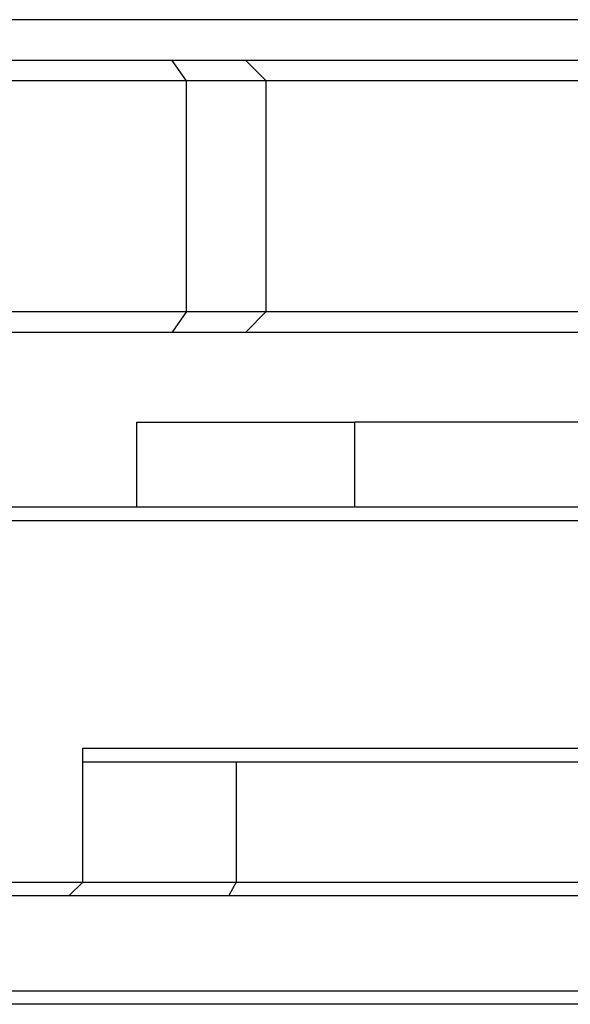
# Model space of a CAD drawing. Extents: x -1763 to 4575, y -3429 to 1051.
# Tile 104 of 193: x 3106 to 3114, y -2502 to -2487. Entities that reach past the tile are written whole.
import ezdxf

# ---------------------------------------------------------------- set-up
doc = ezdxf.new("R2010")
doc.units = 0
doc.linetypes.add('DASHED', pattern=[15, 7, -8])
doc.layers.get('0').update_dxf_attribs({"linetype": 'CONTINUOUS'})
doc.layers.add('1', color=7, linetype='CONTINUOUS')

# ---------------------------------------------------------------- blocks, each defined once
blk = doc.blocks.new('Z-STACK', base_point=(-660.966, -2613.082))
at = {"color": 4, "linetype": 'CONTINUOUS'}
for p, q in [((3100.745, -2487.268), (3179.585, -2487.268)), ((3108.501, -2487.868), (3104.259, -2487.868)), ((3109.585, -2487.868), (3108.501, -2487.868)), ((3108.713, -2488.168), (3108.501, -2487.868)), ((3109.585, -2487.868), (3109.885, -2488.168)), ((3116.339, -2487.868), (3109.585, -2487.868)), ((3108.713, -2488.168), (3104.471, -2488.168)), ((3108.713, -2491.568), (3108.713, -2488.168)), ((3109.885, -2488.168), (3108.713, -2488.168)), ((3116.166, -2488.168), (3109.885, -2488.168)), ((3109.885, -2491.568), (3109.885, -2488.168)), ((3104.471, -2491.568), (3108.713, -2491.568)), ((3108.713, -2491.568), (3108.501, -2491.868)), ((3108.713, -2491.568), (3109.885, -2491.568)), ((3109.585, -2491.868), (3109.885, -2491.568)), ((3109.885, -2491.568), (3115.976, -2491.568)), ((3104.477, -2491.868), (3108.501, -2491.868)), ((3108.501, -2491.868), (3109.585, -2491.868)), ((3109.585, -2491.868), (3116.094, -2491.868))]:
    blk.add_line(p, q, dxfattribs=at)
at = {"color": 7, "linetype": 'CONTINUOUS'}
for p, q in [((3107.983, -2494.448), (3107.983, -2493.198)), ((3107.983, -2493.198), (3108.633, -2493.198)), ((3108.633, -2493.198), (3109.793, -2493.198)), ((3109.793, -2493.198), (3109.795, -2493.198)), ((3109.795, -2493.198), (3109.878, -2493.198)), ((3109.878, -2493.198), (3110.242, -2493.198)), ((3110.242, -2493.198), (3110.293, -2493.198)), ((3110.293, -2493.198), (3110.446, -2493.198)), ((3110.446, -2493.198), (3110.489, -2493.198)), ((3110.489, -2493.198), (3110.505, -2493.198)), ((3110.505, -2493.198), (3110.619, -2493.198)), ((3110.619, -2493.198), (3111.192, -2493.198)), ((3111.519, -2493.198), (3111.192, -2493.198)), ((3111.531, -2493.198), (3111.519, -2493.198)), ((3111.56, -2493.198), (3111.531, -2493.198)), ((3111.672, -2493.198), (3111.56, -2493.198)), ((3111.678, -2493.198), (3111.672, -2493.198)), ((3111.692, -2493.198), (3111.678, -2493.198)), ((3112.108, -2493.198), (3111.692, -2493.198)), ((3113.333, -2493.198), (3112.108, -2493.198)), ((3116.229, -2493.198), (3113.333, -2493.198)), ((3107.983, -2494.448), (3099.432, -2494.448)), ((3111.192, -2494.448), (3107.983, -2494.448)), ((3114.929, -2494.448), (3111.192, -2494.448)), ((3144.311, -2494.648), (3091.668, -2494.648)), ((3107.183, -2497.998), (3144.311, -2497.998)), ((3107.183, -2498.198), (3107.183, -2497.998)), ((3107.183, -2498.198), (3108.183, -2498.198)), ((3107.183, -2499.968), (3107.183, -2498.198)), ((3108.183, -2498.198), (3109.446, -2498.198)), ((3109.446, -2498.198), (3109.983, -2498.198)), ((3109.983, -2498.198), (3111.792, -2498.198)), ((3111.792, -2498.198), (3111.983, -2498.198)), ((3111.983, -2498.198), (3113.783, -2498.198)), ((3113.783, -2498.198), (3124.275, -2498.198)), ((3104.108, -2499.968), (3107.183, -2499.968)), ((3106.983, -2500.168), (3107.183, -2499.968)), ((3107.183, -2499.968), (3109.446, -2499.968)), ((3109.446, -2499.968), (3116.284, -2499.968)), ((3104.018, -2500.168), (3106.983, -2500.168)), ((3106.983, -2500.168), (3109.336, -2500.168)), ((3109.336, -2500.168), (3116.364, -2500.168)), ((3065.44, -2501.568), (3144.311, -2501.568)), ((3139.994, -2501.768), (3104.432, -2501.768))]:
    blk.add_line(p, q, dxfattribs=at)
at = {"color": 7, "linetype": 'DASHED'}
for p, q in [((3108.633, -2493.198), (3109.793, -2493.198)), ((3109.793, -2493.198), (3109.795, -2493.198)), ((3109.795, -2493.198), (3109.878, -2493.198)), ((3109.878, -2493.198), (3110.242, -2493.198)), ((3110.242, -2493.198), (3110.293, -2493.198)), ((3110.293, -2493.198), (3110.446, -2493.198)), ((3110.446, -2493.198), (3110.489, -2493.198)), ((3110.489, -2493.198), (3110.505, -2493.198)), ((3110.505, -2493.198), (3110.619, -2493.198)), ((3110.619, -2493.198), (3111.192, -2493.198)), ((3111.519, -2493.198), (3111.192, -2493.198)), ((3111.531, -2493.198), (3111.519, -2493.198)), ((3111.56, -2493.198), (3111.531, -2493.198)), ((3111.672, -2493.198), (3111.56, -2493.198)), ((3111.678, -2493.198), (3111.672, -2493.198)), ((3111.692, -2493.198), (3111.678, -2493.198)), ((3112.108, -2493.198), (3111.692, -2493.198)), ((3113.333, -2493.198), (3112.108, -2493.198)), ((3111.192, -2494.448), (3107.983, -2494.448)), ((3114.929, -2494.448), (3111.192, -2494.448)), ((3108.183, -2498.198), (3109.446, -2498.198)), ((3109.446, -2498.198), (3109.983, -2498.198)), ((3109.983, -2498.198), (3111.792, -2498.198)), ((3109.983, -2498.198), (3111.792, -2498.198)), ((3111.792, -2498.198), (3111.983, -2498.198)), ((3111.792, -2498.198), (3111.983, -2498.198)), ((3111.983, -2498.198), (3113.783, -2498.198))]:
    blk.add_line(p, q, dxfattribs=at)
at = {"color": 1, "linetype": 'CONTINUOUS'}
for p, q in [((3111.192, -2494.448), (3111.192, -2493.198)), ((3109.446, -2498.198), (3109.446, -2499.968)), ((3109.446, -2499.968), (3109.336, -2500.168))]:
    blk.add_line(p, q, dxfattribs=at)
at = {"color": 5, "linetype": 'DASHED'}
blk.add_line((3139.993, -2501.768), (3104.432, -2501.768), dxfattribs=at)

msp = doc.modelspace()

# ---------------------------------------------------------------- block references
at = {"layer": '1'}
msp.add_blockref('Z-STACK', (-660.966, -2613.082), dxfattribs=at)

doc.saveas('drawing.dxf')
